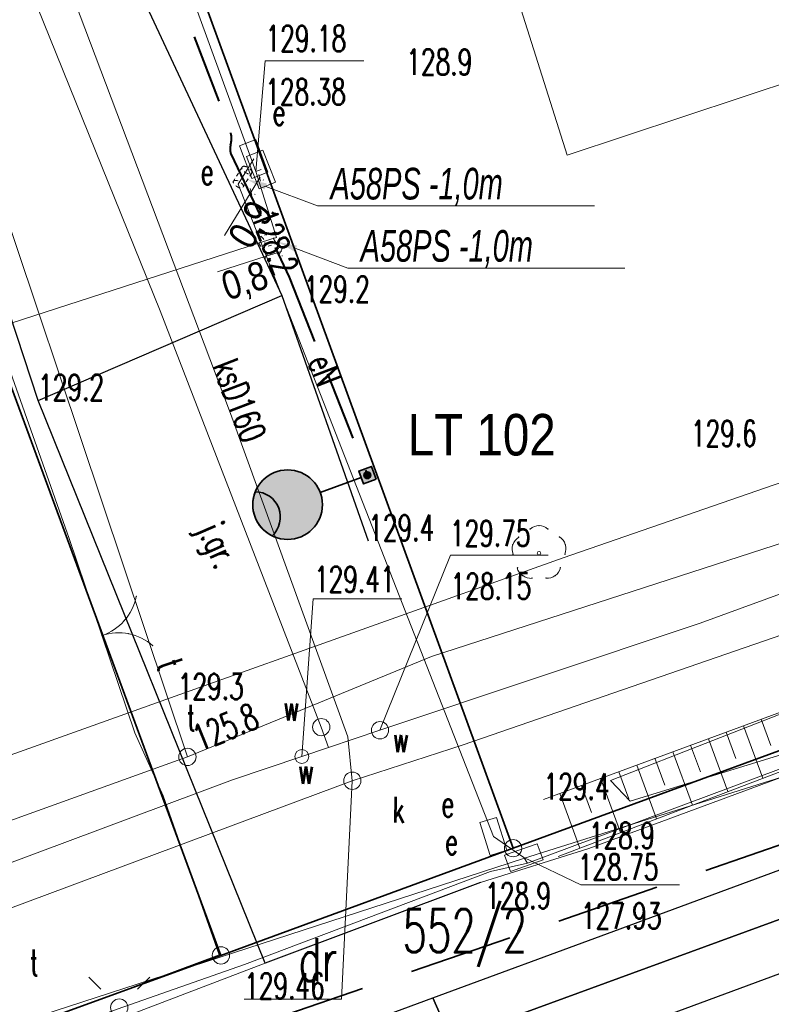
# Model space of a CAD drawing. Header units: metres. Extents: x 0 to 6486189, y 0 to 5958420.
# Tile 8 of 24: x 6485776 to 6485797, y 5958200 to 5958228. Entities that reach past the tile are written whole.
import ezdxf
from ezdxf import colors
from ezdxf.entities.mleader import LeaderData, LeaderLine
from ezdxf.math import Vec2, Vec3

# ---------------------------------------------------------------- set-up
doc = ezdxf.new("R2010")
doc.units = ezdxf.units.M
doc.header["$MEASUREMENT"] = 0
for name, pattern in [('DASHED', [19.05, 12.7, -6.35]), ('HIDDEN', [0.375, 0.25, -0.125]), ('L_0_04', [1.5, 1, -0.5])]:
    doc.linetypes.add(name, pattern=pattern)
doc.layers.get('0').update_dxf_attribs({"color": 8, "linetype": 'CONTINUOUS', "lineweight": 13})
doc.layers.get('DEFPOINTS').update_dxf_attribs({"linetype": 'CONTINUOUS', "lineweight": 0, "true_color": 0xffffff})
for name, color, linetype, lineweight in [('000_INNE__NIEZYDENTYFIKOWANE_', 8, 'CONTINUOUS', 13), ('210_OZNACZENIE_UzYTKU', 8, 'CONTINUOUS', 13), ('211_NR_DZIAlKI', 7, 'CONTINUOUS', 25), ('217_GRANICA_KONTURU_KLASYFIKCYJNEGO', 8, 'CONTINUOUS', 13), ('218_GRANICA_UzYTKU', 8, 'CONTINUOUS', 13), ('219_LINIA_GRANICY', 3, 'CONTINUOUS', 35), ('BRAMA__LINIA_', 8, 'CONTINUOUS', 13), ('brama__linia____symbol', 8, 'CONTINUOUS', 13), ('drzewo_lisciaste__punkt_', 8, 'CONTINUOUS', 13), ('E_proj_opisy_ośw.', 7, 'CONTINUOUS', 13), ('E_proj_osĹ‚ona r. dz.', 204, 'L_0_04', 20), ('E_proj_osĹ‚ona r. dz._opis', 204, 'CONTINUOUS', 9), ('E_proj_ośw_latarnia', 1, 'CONTINUOUS', 35), ('E_proj_ośw_linia', 1, 'L_0_04', 40), ('JEZDNIA__POWIERZCHNIA_', 8, 'CONTINUOUS', 25), ('JEZDNIA__POWIERZCHNIA__ATR17', 8, 'CONTINUOUS', 13), ('latarnia__punkt_', 1, 'CONTINUOUS', 13), ('OGRODZENIE_TRWAlE__LINIA_', 8, 'CONTINUOUS', 13), ('PRZEWoD_ELEKTROENERGETYCZNY__LINIA_', 1, 'CONTINUOUS', 13), ('PRZEWoD_ELEKTROENERGETYCZNY__LINIA__ATR1', 1, 'CONTINUOUS', 13), ('PRZEWoD_KANALIZACYJNY__LINIA_', 36, 'CONTINUOUS', 13), ('PRZEWoD_KANALIZACYJNY__LINIA__ATR1', 36, 'CONTINUOUS', 13), ('PRZEWoD_TELEKOMUNIKACYJNY__LINIA_', 30, 'CONTINUOUS', 13), ('PRZEWoD_TELEKOMUNIKACYJNY__LINIA__ATR1', 30, 'CONTINUOUS', 13), ('PRZEWoD_WODOCIaGOWY__LINIA_', 5, 'CONTINUOUS', 13), ('PUNKT_O_OKREsLONEJ_WYSOKOsCI__SIEc_ELEKTROENERGETYCZNA__ATR2', 1, 'CONTINUOUS', 13), ('PUNKT_O_OKREsLONEJ_WYSOKOsCI__SIEc_ELEKTROENERGETYCZNA__ATR3', 1, 'CONTINUOUS', 13), ('PUNKT_O_OKREsLONEJ_WYSOKOsCI__SIEc_KANALIZACYJNA__ATR2', 36, 'CONTINUOUS', 13), ('PUNKT_O_OKREsLONEJ_WYSOKOsCI__SIEc_TELEKOMUNIKACYJNA__ATR3', 30, 'CONTINUOUS', 13), ('PUNKT_O_OKREsLONEJ_WYSOKOsCI__SIEc_WODOCIaGOWA__ATR2', 5, 'CONTINUOUS', 13), ('PUNKT_O_OKREsLONEJ_WYSOKOsCI__SIEc_WODOCIaGOWA__ATR3', 5, 'CONTINUOUS', 13), ('PUNKT_WYSOKOsCIOWY_NATURALNY_ATR2', 8, 'CONTINUOUS', 13), ('RURA_OCHRONNA___PRZEWoD_ELEKTROENERGETYCZNY__LINIA_', 1, 'CONTINUOUS', 13), ('RURA_OCHRONNA___PRZEWoD_TELEKOMUNIKACYJNY__LINIA_', 30, 'CONTINUOUS', 13), ('sCIEzKA__POWIERZCHNIA_', 8, 'CONTINUOUS', 13), ('SKARPA_NIEUMOCNIONA__POWIERZCHNIA_', 8, 'CONTINUOUS', 13), ('szafa_elektroenergetyczna__punkt_', 1, 'CONTINUOUS', 13), ('SZAFA_ELEKTROENERGETYCZNA__PUNKT__ATR17', 1, 'CONTINUOUS', 13), ('wlaz_okragly___siec_kanalizacyjna__punkt_', 36, 'CONTINUOUS', 13), ('WlAZ_OKRaGlY___SIEC_KANALIZACYJNA__PUNKT__ATR17', 36, 'CONTINUOUS', 13), ('wlaz_okragly___siec_telekomunikacyjna__punkt_', 30, 'CONTINUOUS', 13), ('WlAZ_OKRaGlY___SIEC_TELEKOMUNIKACYJNA__PUNKT__ATR17', 30, 'CONTINUOUS', 13), ('wlaz_okragly___siec_wodociagowa__punkt_', 5, 'CONTINUOUS', 13), ('WlAZ_OKRaGlY___SIEC_WODOCIaGOWA__PUNKT__ATR17', 5, 'CONTINUOUS', 13), ('ZAKRES', 190, 'L_0_04', 35), ('ZAKRZEWIENIE__POWIERZCHNIA_', 8, 'CONTINUOUS', 13), ('zasuwa___siec_wodociagowa__punkt_', 5, 'CONTINUOUS', 13), ('ZASUWA___SIEC_WODOCIaGOWA__PUNKT__ATR17', 5, 'CONTINUOUS', 13)]:
    doc.layers.add(name, color=color, linetype=linetype, lineweight=lineweight)
doc.layers.add('E_pomocnicza', color=3, linetype='CONTINUOUS', lineweight=13, plot=False)
doc.styles.add('Annotative', font='simplex.shx')
doc.styles.add('Narrow', font='ARIALN.TTF', dxfattribs={"height": 2})
doc.styles.get("Standard").update_dxf_attribs({"font": 'simplex.shx'})
doc.dimstyles.new('wymiary', dxfattribs={"dimtxt": 0.65, "dimasz": 0.25, "dimexe": 0.25, "dimexo": 1, "dimgap": 0.1, "dimtad": 1, "dimzin": 1, "dimtxsty": 'Annotative', "dimblk": 'OBLIQUE', "dimcen": 0.0025, "dimdle": 0.05, "dimadec": 0, "dimazin": 0, "dimtfac": 1, "dimtmove": 0, "dimatfit": 3, "dimldrblk": 'NONE', "dimfxl": 1, "dimarcsym": 0})

# ---------------------------------------------------------------- blocks, each defined once
blk = doc.blocks.new('GRT')
at = {"color": 0, "linetype": 'Continuous', "lineweight": 18}
blk.add_circle((0, 0), 0.5, dxfattribs=at)
blk = doc.blocks.new('_None')
blk = doc.blocks.new('A$C5E955987')
at = {"layer": 'E_proj_ośw_latarnia', "true_color": 0xffffff}
h = blk.add_hatch(color=7, dxfattribs=at)
h.dxf.hatch_style = 1
h.paths.add_polyline_path([(3.223, 1.824, 1), (3.408, 1.892, 1)], flags=0)
h.paths.add_polyline_path([(3.2, 1.606), (3.567, 1.742), (3.431, 2.111), (3.064, 1.976)])
h.paths.add_polyline_path([(3.223, 1.824, -1), (3.408, 1.892, -1)], flags=16)
h.paths.add_polyline_path([(0.071, 1.38, -0.683546), (0.557, 0.106, 0.679532), (1.952, 1.355, 0.687575)])
h = blk.add_hatch(color=7, dxfattribs=at)
h.dxf.hatch_style = 1
h.paths.add_polyline_path([(3.223, 1.824, 1), (3.408, 1.892, 1)])
at = {"layer": 'E_proj_ośw_latarnia'}
blk.add_hatch(color=256, dxfattribs=at).paths.add_polyline_path([(0.071, 1.38, 0.389707), (0.557, 0.106), (0.557, 0.106, 0.683546)])
blk.add_lwpolyline([(3.567, 1.742), (3.2, 1.606), (3.064, 1.976), (3.431, 2.111)], close=True, dxfattribs=at)
at = {"layer": 'E_proj_ośw_latarnia', "flags": 128}
blk.add_lwpolyline([(3.132, 1.791), (1.952, 1.355)], dxfattribs=at)
at = {"layer": 'E_proj_ośw_latarnia'}
blk.add_lwpolyline([(0.071, 1.38, 0.389707), (0.557, 0.106), (0.557, 0.106, 0.683546)], format="xyb", close=True, dxfattribs=at)
for centre, radius in [((1.007, 1.007), 1.007), ((3.315, 1.858), 0.0984)]:
    blk.add_circle(centre, radius, dxfattribs=at)
blk = doc.blocks.new('_Oblique')
at = {"color": 0, "linetype": 'ByBlock', "lineweight": -2}
blk.add_line((-0.5, -0.5), (0.5, 0.5), dxfattribs=at)
blk = doc.blocks.new('*D46')
at = {"layer": 'DEFPOINTS', "color": 0}
for p in [(-0.714, 0.491), (0, 0), (-1.158, -0.154)]:
    blk.add_point(p, dxfattribs=at)
at = {"layer": 'E_pomocnicza', "color": 0, "lineweight": -2}
for p, q in [((-1.158, -0.154), (-3.378, 1.373)), ((-1.281, -0.333), (-1.3, -0.36)), ((-0.403, -0.673), (-1.158, -0.154)), ((-0.567, -0.824), (-0.585, -0.851))]:
    blk.add_line(p, q, dxfattribs=at)
at = {"layer": 'E_pomocnicza', "color": 0, "lineweight": -2, "xscale": 0.25, "yscale": 0.25, "zscale": 0.25}
for p, rotation in [((-1.158, -0.154), 145.478335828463), ((-0.444, -0.645), 325.478335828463)]:
    blk.add_blockref('_Oblique', p, dxfattribs=dict(at, rotation=rotation))
at = {"layer": 'E_pomocnicza', "color": 0, "linetype": 'Continuous', "lineweight": 0, "insert": (-2.939, -0.145), "char_height": 2, "attachment_point": 5, "rotation": 325.4783, "style": 'Narrow'}
blk.add_mtext('{\\H0.75x;0,9}', dxfattribs=at)
blk = doc.blocks.new('*D48')
at = {"layer": 'DEFPOINTS', "color": 0}
for p in [(-0.958, 0.58), (-0.2, 0.775), (0, 0)]:
    blk.add_point(p, dxfattribs=at)
at = {"layer": 'E_pomocnicza', "color": 0, "lineweight": -2}
for p, q in [((-0.958, 0.58), (-1.63, 3.189)), ((-1.168, 0.525), (-1.2, 0.517)), ((-0.746, -0.244), (-0.958, 0.58)), ((-0.968, -0.25), (-1, -0.258))]:
    blk.add_line(p, q, dxfattribs=at)
at = {"layer": 'E_pomocnicza', "color": 0, "lineweight": -2, "xscale": 0.25, "yscale": 0.25, "zscale": 0.25}
for p, rotation in [((-0.958, 0.58), 104.449417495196), ((-0.758, -0.195), 284.449417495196)]:
    blk.add_blockref('_Oblique', p, dxfattribs=dict(at, rotation=rotation))
at = {"layer": 'E_pomocnicza', "color": 0, "linetype": 'Continuous', "lineweight": 0, "insert": (-2.295, 1.755), "char_height": 2, "attachment_point": 5, "rotation": 284.4494, "style": 'Narrow'}
blk.add_mtext('{\\H0.75x;0,8}', dxfattribs=at)
blk = doc.blocks.new('*U44')
at = {"linetype": 'HIDDEN', "ltscale": 0.2}
for p, q in [((0.17, 0.247), (-0.544, 0.738)), ((-0.17, -0.247), (-0.884, 0.244))]:
    blk.add_line(p, q, dxfattribs=at)
at = {"linetype": 'DASHED', "ltscale": 0.02}
for centre in [(-0.714, 0.491), (0, 0)]:
    blk.add_ellipse(centre, major_axis=(0.17, 0.247), ratio=0.5, dxfattribs=at)
at = {"layer": 'E_pomocnicza', "color": 4, "lineweight": 0}
dim = blk.add_aligned_dim(p1=(0, 0), p2=(-0.714, 0.491), distance=0.783, text='{\\H0.75x;<>}', dimstyle='wymiary', override={"dimtxt": 1.3, "dimtad": 2, "dimdec": 1, "dimlfac": 1, "dimrnd": 0, "dimtxsty": 'Narrow'}, dxfattribs=at)
dim.commit()
dim.dimension.update_dxf_attribs({"geometry": '*D46', "text_midpoint": (-2.939, -0.145)})
blk = doc.blocks.new('*U47')
at = {"linetype": 'HIDDEN', "ltscale": 0.2}
for p, q in [((-0.291, -0.075), (-0.49, 0.7)), ((0.291, 0.075), (0.091, 0.85))]:
    blk.add_line(p, q, dxfattribs=at)
at = {"linetype": 'DASHED', "ltscale": 0.02}
for centre in [(-0.2, 0.775), (0, 0)]:
    blk.add_ellipse(centre, major_axis=(0.291, 0.075), ratio=0.5, dxfattribs=at)
at = {"layer": 'E_pomocnicza', "color": 4, "lineweight": 0}
dim = blk.add_aligned_dim(p1=(0, 0), p2=(-0.2, 0.775), distance=0.783, text='{\\H0.75x;<>}', dimstyle='wymiary', override={"dimtxt": 1.3, "dimtad": 2, "dimdec": 1, "dimlfac": 1, "dimrnd": 0, "dimtxsty": 'Narrow'}, dxfattribs=at)
dim.commit()
dim.dimension.update_dxf_attribs({"geometry": '*D48', "text_midpoint": (-2.295, 1.755)})

msp = doc.modelspace()

# ---------------------------------------------------------------- linework, layer by layer
at = {"layer": '000_INNE__NIEZYDENTYFIKOWANE_', "flags": 128}
for points in [[(6485796.46, 5958207.6), (6485797.02, 5958206.08)], [(6485796.97, 5958207.79), (6485797.25, 5958207.03)], [(6485795.96, 5958207.41), (6485796.24, 5958206.65)], [(6485794.93, 5958207.04), (6485795.22, 5958206.27)], [(6485795.45, 5958207.22), (6485796.01, 5958205.7)], [(6485794.42, 5958206.85), (6485794.99, 5958205.3)], [(6485793.38, 5958206.46), (6485793.95, 5958204.91)], [(6485793.9, 5958206.66), (6485794.19, 5958205.88)], [(6485792.86, 5958206.27), (6485793.15, 5958205.49)], [(6485791.78, 5958205.87), (6485792.07, 5958205.09)], [(6485792.33, 5958206.08), (6485792.91, 5958204.51)], [(6485791.15, 5958205.64), (6485791.73, 5958204.06)]]:
    msp.add_lwpolyline(points, dxfattribs=at)
at = {"layer": '217_GRANICA_KONTURU_KLASYFIKCYJNEGO', "flags": 128}
for points in [[(6485773.03, 5958250.01), (6485789.8, 5958204.06)], [(6485789.8, 5958204.06), (6485831.93, 5958219.49)], [(6485775.1, 5958217.9), (6485781.35, 5958200.96)], [(6485781.35, 5958200.96), (6485789.8, 5958204.06)], [(6485738.09, 5958185.22), (6485781.35, 5958200.96)]]:
    msp.add_lwpolyline(points, dxfattribs=at)
at = {"layer": '218_GRANICA_UzYTKU', "flags": 128}
for points in [[(6485773.03, 5958250.01), (6485789.8, 5958204.06)], [(6485789.8, 5958204.06), (6485831.93, 5958219.49)], [(6485781.35, 5958200.96), (6485775.1, 5958217.9)], [(6485781.35, 5958200.96), (6485789.8, 5958204.06)], [(6485738.09, 5958185.22), (6485781.35, 5958200.96)]]:
    msp.add_lwpolyline(points, dxfattribs=at)
at = {"layer": '219_LINIA_GRANICY', "flags": 128}
for points in [[(6485789.8, 5958204.06), (6485764.56, 5958273.21)], [(6485789.8, 5958204.06), (6485831.93, 5958219.49)], [(6485781.35, 5958200.96), (6485775.1, 5958217.9)], [(6485781.35, 5958200.96), (6485789.8, 5958204.06)], [(6485781.35, 5958200.96), (6485738.09, 5958185.22)]]:
    msp.add_lwpolyline(points, dxfattribs=at)
at = {"layer": 'BRAMA__LINIA_', "flags": 128}
msp.add_lwpolyline([(6485776.96, 5958213.02), (6485778.86, 5958207.4)], dxfattribs=at)
at = {"layer": 'brama__linia____symbol'}
for centre, radius, start, end in [((6485777.426, 5958211.631), 1.503, 288.8222, 348.713), ((6485778.391, 5958208.796), 1.493, 48.5089, 108.7737)]:
    msp.add_arc(centre, radius, start, end, dxfattribs=at)
for p in [(6485778.9, 5958211.34), (6485778.56, 5958210.64), (6485777.91, 5958210.21), (6485777.91, 5958210.21), (6485778.68, 5958210.26), (6485779.38, 5958209.92)]:
    msp.add_point(p, dxfattribs=at)
at = {"layer": 'drzewo_lisciaste__punkt_'}
msp.add_circle((6485790.55, 5958212.59), 0.05, dxfattribs=at)
for centre, radius, start, end in [((6485790.553, 5958213.024), 0.366, 46.2416, 134.4197), ((6485790.155, 5958212.714), 0.385, 119.3744, 203.3989), ((6485790.908, 5958212.719), 0.42, 337.9998, 55.6811), ((6485790.336, 5958212.304), 0.443, 197.4876, 271.7482), ((6485790.777, 5958212.273), 0.41, 266.3457, 346.079)]:
    msp.add_arc(centre, radius, start, end, dxfattribs=at)
for p in [(6485790.29, 5958213.29), (6485790.55, 5958213.39), (6485790.81, 5958213.29), (6485789.96, 5958213.06), (6485791.14, 5958213.06), (6485789.79, 5958212.84), (6485791.31, 5958212.84), (6485789.8, 5958212.56), (6485791.3, 5958212.56), (6485789.93, 5958212.17), (6485791.17, 5958212.17), (6485790.08, 5958211.94), (6485790.35, 5958211.87), (6485790.75, 5958211.87), (6485791.02, 5958211.94)]:
    msp.add_point(p, dxfattribs=at)
at = {"layer": 'JEZDNIA__POWIERZCHNIA_', "flags": 128}
for points in [[(6485776.06, 5958217.01), (6485763.93, 5958253.96), (6485757.1, 5958273.12), (6485746.75, 5958303.84), (6485750.61, 5958305.76), (6485760.07, 5958274.06), (6485766.56, 5958255.42), (6485783.11, 5958220.04)], [(6485783.32, 5958195.23), (6485784.56, 5958198.65), (6485787.48, 5958199.73), (6485788.01, 5958198.53), (6485807.51, 5958205.66), (6485808.19, 5958207.38), (6485813.47, 5958209.26), (6485813.63, 5958208.84), (6485821.08, 5958210.96), (6485834.53, 5958215.71), (6485849.62, 5958220.99), (6485866.77, 5958227.17), (6485868.14, 5958228.53), (6485868.81, 5958229.63), (6485873.12, 5958231.14), (6485874.93, 5958230.52), (6485880.48, 5958232.56)], [(6485881.01, 5958231.25), (6485863.96, 5958224.93), (6485840.52, 5958216.24), (6485816.93, 5958207.61), (6485793.62, 5958198.99)], [(6485788.86, 5958203.07), (6485782.63, 5958200.73), (6485776.06, 5958217.01), (6485783.11, 5958220.04), (6485785.61, 5958212.95)], [(6485807.51, 5958205.66), (6485788.01, 5958198.53), (6485787.48, 5958199.73), (6485792.71, 5958201.66), (6485808.19, 5958207.38)]]:
    msp.add_lwpolyline(points, dxfattribs=at)
at = {"layer": 'latarnia__punkt_', "flags": 128}
for points in [[(6485777.88, 5958199.98), (6485777.53, 5958200.33)], [(6485778.94, 5958199.98), (6485779.29, 5958200.33)]]:
    msp.add_lwpolyline(points, dxfattribs=at)
at = {"layer": 'latarnia__punkt_'}
msp.add_circle((6485778.41, 5958199.45), 0.25, dxfattribs=at)
at = {"layer": 'OGRODZENIE_TRWAlE__LINIA_', "flags": 128}
for points in [[(6485782.19, 5958231.15), (6485788.58, 5958232.91), (6485791.36, 5958224.1), (6485803.17, 5958228.01), (6485806.25, 5958229.02), (6485807.11, 5958229.3), (6485808.5, 5958229.74), (6485811.52, 5958221.11), (6485814.14, 5958213.17), (6485814.56, 5958213.07), (6485838.46, 5958221.98), (6485862, 5958230.8), (6485866.46, 5958232.49), (6485861.06, 5958246.97), (6485855.89, 5958261.02)], [(6485776.96, 5958213.02), (6485775.26, 5958217.83), (6485770.41, 5958216.17), (6485765.72, 5958214.49)], [(6485745.27, 5958187.76), (6485768.05, 5958196.04), (6485781.3, 5958200.98), (6485779.68, 5958205.57), (6485778.86, 5958207.4)]]:
    msp.add_lwpolyline(points, dxfattribs=at)
at = {"layer": 'PRZEWoD_ELEKTROENERGETYCZNY__LINIA_', "flags": 128}
for points in [[(6485757.15, 5958292.71), (6485764.36, 5958272.97), (6485782.36, 5958223.63), (6485782.51, 5958223.69)], [(6485782.36, 5958223.63), (6485782.96, 5958221.72), (6485782.79, 5958221.67), (6485775.61, 5958219.35), (6485773.34, 5958218.62), (6485775.06, 5958220.31), (6485772.46, 5958227.45), (6485765.43, 5958246.7), (6485765.29, 5958246.65)], [(6485790.22, 5958203.63), (6485806.03, 5958209.53), (6485835.93, 5958220.71), (6485836.51, 5958220.91), (6485866.01, 5958231.78), (6485876.42, 5958235.55), (6485878.9, 5958236.45)], [(6485734.85, 5958183.42), (6485738.11, 5958184.64), (6485749.31, 5958188.66), (6485778.35, 5958199.4), (6485782.03, 5958200.7), (6485789.15, 5958203.39), (6485790.22, 5958203.63), (6485790.11, 5958203.79), (6485789.23, 5958204.4), (6485781.85, 5958223.26), (6485782.3, 5958223.99)]]:
    msp.add_lwpolyline(points, dxfattribs=at)
at = {"layer": 'PRZEWoD_KANALIZACYJNY__LINIA_', "flags": 128}
for points in [[(6485785.15, 5958206.01), (6485785.02, 5958207.28), (6485781.63, 5958216.63), (6485774.71, 5958234.9), (6485768.66, 5958251.35), (6485764.59, 5958262.27), (6485758.03, 5958281.07), (6485753.93, 5958292.77)], [(6485827.79, 5958221.34), (6485817.3, 5958217.63), (6485807.61, 5958214.09), (6485799.22, 5958210.8), (6485788.36, 5958207.05), (6485785.15, 5958206.01)], [(6485785.15, 5958206.01), (6485772.23, 5958201.2), (6485754.37, 5958194.44), (6485733.62, 5958186.61)]]:
    msp.add_lwpolyline(points, dxfattribs=at)
at = {"layer": 'PRZEWoD_TELEKOMUNIKACYJNY__LINIA_', "flags": 128}
for points in [[(6485672.08, 5958376.56), (6485672.65, 5958374.87), (6485675.7, 5958370.95), (6485675.36, 5958366.31), (6485691.27, 5958321.1), (6485727.95, 5958335.15), (6485737.01, 5958310.65), (6485741.3, 5958312.2), (6485749.79, 5958289.93), (6485772.34, 5958230.67), (6485780.38, 5958206.7)], [(6485731.94, 5958190.98), (6485756.62, 5958200.09), (6485779.89, 5958208.41), (6485791.25, 5958212.46), (6485811.9, 5958219.6), (6485816, 5958221.02), (6485840.41, 5958229.63), (6485863.02, 5958237.5), (6485876.41, 5958242.57)], [(6485732.48, 5958189.57), (6485736.02, 5958190.72), (6485779.98, 5958206.56), (6485780.38, 5958206.7), (6485787.44, 5958209.6), (6485812.44, 5958217.7), (6485833.02, 5958225.29), (6485860.93, 5958235.78), (6485872.38, 5958239.62), (6485876.89, 5958241.38)], [(6485879.1, 5958235.95), (6485871.57, 5958233.19), (6485854, 5958226.72), (6485835.82, 5958220.05), (6485815.61, 5958212.69), (6485811.64, 5958211.12), (6485809.33, 5958209.82), (6485790.1, 5958203.76), (6485770.56, 5958197.41), (6485758.93, 5958193.8), (6485747.37, 5958189.66), (6485734.29, 5958184.87)]]:
    msp.add_lwpolyline(points, dxfattribs=at)
at = {"layer": 'PRZEWoD_WODOCIaGOWY__LINIA_', "flags": 128}
for points in [[(6485784.46, 5958206.97), (6485784.25, 5958207.56), (6485779.59, 5958219.6), (6485773.95, 5958233.54), (6485773.84, 5958233.84), (6485762.84, 5958263.84), (6485757.18, 5958277.5), (6485751.11, 5958292.81)], [(6485733.13, 5958187.89), (6485747.61, 5958193.21), (6485772.21, 5958202.5), (6485781.68, 5958206.04), (6485783.69, 5958206.71), (6485784.46, 5958206.97), (6485785.95, 5958207.47), (6485795.21, 5958210.57), (6485816.71, 5958218.41), (6485834.98, 5958225.05), (6485851.63, 5958230.91), (6485864.05, 5958235.28), (6485867.61, 5958236.62), (6485867.39, 5958237.28), (6485868.74, 5958237.3), (6485875.69, 5958239.57), (6485877.4, 5958240.12)]]:
    msp.add_lwpolyline(points, dxfattribs=at)
at = {"layer": 'PUNKT_O_OKREsLONEJ_WYSOKOsCI__SIEc_ELEKTROENERGETYCZNA__ATR2', "flags": 128}
for points in [[(6485782.36, 5958223.63), (6485782.63, 5958226.83), (6485785.48, 5958226.83)], [(6485790.11, 5958203.79), (6485791.76, 5958203), (6485794.61, 5958203)]]:
    msp.add_lwpolyline(points, dxfattribs=at)
at = {"layer": 'PUNKT_O_OKREsLONEJ_WYSOKOsCI__SIEc_KANALIZACYJNA__ATR2', "flags": 128}
msp.add_lwpolyline([(6485785.15, 5958206.01), (6485784.84, 5958199.69), (6485782.02, 5958199.69)], dxfattribs=at)
at = {"layer": 'PUNKT_O_OKREsLONEJ_WYSOKOsCI__SIEc_WODOCIaGOWA__ATR2', "flags": 128}
for points in [[(6485785.95, 5958207.47), (6485787.99, 5958212.53), (6485790.81, 5958212.53)], [(6485783.69, 5958206.71), (6485784.02, 5958211.27), (6485786.58, 5958211.27)]]:
    msp.add_lwpolyline(points, dxfattribs=at)
at = {"layer": 'RURA_OCHRONNA___PRZEWoD_ELEKTROENERGETYCZNY__LINIA_', "flags": 128}
for points in [[(6485782.79, 5958221.67), (6485775.61, 5958219.35)], [(6485782.03, 5958200.7), (6485789.15, 5958203.39)]]:
    msp.add_lwpolyline(points, dxfattribs=at)
at = {"layer": 'RURA_OCHRONNA___PRZEWoD_TELEKOMUNIKACYJNY__LINIA_', "flags": 128}
for points in [[(6485812.44, 5958217.7), (6485787.44, 5958209.6)], [(6485787.44, 5958209.6), (6485780.38, 5958206.7), (6485779.98, 5958206.56)]]:
    msp.add_lwpolyline(points, dxfattribs=at)
at = {"layer": 'sCIEzKA__POWIERZCHNIA_', "flags": 128}
for points in [[(6485734.99, 5958183.05), (6485745.55, 5958186.98), (6485768.46, 5958195.33), (6485782.63, 5958200.73), (6485788.86, 5958203.07), (6485791.99, 5958204.05), (6485815.11, 5958212.6), (6485838.53, 5958221.23), (6485862.35, 5958229.99), (6485879.03, 5958236.13)], [(6485880, 5958233.75), (6485874.59, 5958231.82), (6485873.12, 5958231.14), (6485868.81, 5958229.63), (6485862.95, 5958227.56), (6485839.38, 5958218.86), (6485815.83, 5958210.2), (6485813.47, 5958209.26), (6485808.19, 5958207.38), (6485792.71, 5958201.66), (6485769.17, 5958192.97), (6485745.74, 5958184.29), (6485738.54, 5958181.65), (6485735.91, 5958180.66)]]:
    msp.add_lwpolyline(points, dxfattribs=at)
at = {"layer": 'SKARPA_NIEUMOCNIONA__POWIERZCHNIA_', "flags": 128}
msp.add_lwpolyline([(6485790.68, 5958205.47), (6485799.1, 5958208.57), (6485805.2, 5958211.46), (6485806.49, 5958209.56), (6485799.79, 5958207.14), (6485791.1, 5958203.82)], dxfattribs=at)
at = {"layer": 'szafa_elektroenergetyczna__punkt_', "flags": 128}
for points in [[(6485781.89, 5958224.37), (6485782.36, 5958224.55)], [(6485781.89, 5958224.37), (6485782.24, 5958223.43)], [(6485782.36, 5958224.55), (6485782.71, 5958223.61)], [(6485782.09, 5958224.06), (6485782.56, 5958224.25)], [(6485782.09, 5958224.06), (6485782.46, 5958223.13)], [(6485782.56, 5958224.25), (6485782.93, 5958223.32)], [(6485782.24, 5958223.43), (6485782.71, 5958223.61)], [(6485782.46, 5958223.13), (6485782.93, 5958223.32)], [(6485788.84, 5958204.8), (6485789.32, 5958204.95)], [(6485788.84, 5958204.8), (6485789.14, 5958203.85)], [(6485789.32, 5958204.95), (6485789.62, 5958204)], [(6485789.55, 5958203.86), (6485790.5, 5958204.19)], [(6485790.67, 5958203.72), (6485790.5, 5958204.19)], [(6485789.14, 5958203.85), (6485789.62, 5958204)], [(6485789.72, 5958203.39), (6485789.55, 5958203.86)], [(6485789.72, 5958203.39), (6485790.67, 5958203.72)]]:
    msp.add_lwpolyline(points, dxfattribs=at)
at = {"layer": 'wlaz_okragly___siec_kanalizacyjna__punkt_'}
msp.add_circle((6485785.15, 5958206.01), 0.25, dxfattribs=at)
at = {"layer": 'wlaz_okragly___siec_telekomunikacyjna__punkt_'}
msp.add_circle((6485780.38, 5958206.7), 0.25, dxfattribs=at)
at = {"layer": 'wlaz_okragly___siec_wodociagowa__punkt_'}
for centre in [(6485784.25, 5958207.56), (6485785.95, 5958207.47)]:
    msp.add_circle(centre, 0.25, dxfattribs=at)
at = {"layer": 'ZAKRES', "ltscale": 3, "flags": 128}
msp.add_lwpolyline([(6485774.1, 5958196.1), (6485811.9, 5958209.1), (6485760.1, 5958357.9), (6485716, 5958341.7), (6485708.4, 5958339.3), (6485764.3, 5958192.1)], close=True, dxfattribs=at)
at = {"layer": 'ZAKRZEWIENIE__POWIERZCHNIA_', "flags": 128}
msp.add_lwpolyline([(6485807.13, 5958212.3), (6485807.75, 5958209.9), (6485793.19, 5958205.42), (6485792.62, 5958206.02), (6485798.54, 5958208.33), (6485806.02, 5958211.78)], dxfattribs=at)
at = {"layer": 'zasuwa___siec_wodociagowa__punkt_'}
msp.add_circle((6485783.69, 5958206.71), 0.2, dxfattribs=at)

# ---------------------------------------------------------------- block references
at = {"xscale": 0.5, "yscale": 0.5, "zscale": 0.5}
for p in [(6485789.8, 5958204.06), (6485781.35, 5958200.96)]:
    msp.add_blockref('GRT', p, dxfattribs=at)

# ---------------------------------------------------------------- texts
at = {"layer": '210_OZNACZENIE_UzYTKU', "width": 0.66}
msp.add_text('dr', height=1.25, dxfattribs=at).set_placement((6485783.59, 5958200.21))
at = {"layer": '211_NR_DZIAlKI', "width": 0.66}
msp.add_text('552/2', height=1.25, dxfattribs=at).set_placement((6485786.6, 5958201.05))
at = {"layer": 'JEZDNIA__POWIERZCHNIA__ATR17', "width": 0.66}
msp.add_text('j.gr.', height=0.75, rotation=293.8, dxfattribs=at).set_placement((6485780.67, 5958213.29))
at = {"layer": 'PRZEWoD_ELEKTROENERGETYCZNY__LINIA__ATR1', "width": 0.66}
msp.add_text('eN', height=0.75, rotation=291.4, dxfattribs=at).set_placement((6485783.85, 5958218.14))
at = {"layer": 'PRZEWoD_KANALIZACYJNY__LINIA__ATR1', "width": 0.66}
msp.add_text('ksD160', height=0.75, rotation=290.8, dxfattribs=at).set_placement((6485781.11, 5958218.01))
at = {"layer": 'PRZEWoD_TELEKOMUNIKACYJNY__LINIA__ATR1', "width": 0.66}
msp.add_text('t', height=0.75, rotation=288.5, dxfattribs=at).set_placement((6485779.48, 5958209.38))
at = {"layer": 'PUNKT_O_OKREsLONEJ_WYSOKOsCI__SIEc_ELEKTROENERGETYCZNA__ATR2', "width": 0.66}
for s, p in [('129.18', (6485782.64, 5958227.1)), ('128.75', (6485791.67, 5958203.14))]:
    msp.add_text(s, height=0.75, dxfattribs=at).set_placement(p)
msp.add_text('128.2', height=0.75, rotation=291.4, dxfattribs=at).set_placement((6485782.21, 5958222.34))
at = {"layer": 'PUNKT_O_OKREsLONEJ_WYSOKOsCI__SIEc_ELEKTROENERGETYCZNA__ATR3', "width": 0.66}
for s, p in [('128.38', (6485782.63, 5958225.56)), ('127.93', (6485791.76, 5958201.73))]:
    msp.add_text(s, height=0.75, dxfattribs=at).set_placement(p)
at = {"layer": 'PUNKT_O_OKREsLONEJ_WYSOKOsCI__SIEc_KANALIZACYJNA__ATR2', "width": 0.66}
msp.add_text('129.46', height=0.75, dxfattribs=at).set_placement((6485782.02, 5958199.7))
at = {"layer": 'PUNKT_O_OKREsLONEJ_WYSOKOsCI__SIEc_TELEKOMUNIKACYJNA__ATR3', "width": 0.66}
msp.add_text('125.8', height=0.75, rotation=22.3, dxfattribs=at).set_placement((6485780.74, 5958206.85))
at = {"layer": 'PUNKT_O_OKREsLONEJ_WYSOKOsCI__SIEc_WODOCIaGOWA__ATR2', "width": 0.66}
for s, p in [('129.75', (6485787.97, 5958212.79)), ('129.41', (6485784.04, 5958211.46))]:
    msp.add_text(s, height=0.75, dxfattribs=at).set_placement(p)
at = {"layer": 'PUNKT_O_OKREsLONEJ_WYSOKOsCI__SIEc_WODOCIaGOWA__ATR3', "width": 0.66}
msp.add_text('128.15', height=0.75, dxfattribs=at).set_placement((6485787.99, 5958211.26))
at = {"layer": 'PUNKT_WYSOKOsCIOWY_NATURALNY_ATR2', "width": 0.66}
for s, p in [('128.9', (6485786.71, 5958226.42)), ('129.2', (6485783.75, 5958219.85)), ('129.2', (6485776.06, 5958217.01)), ('129.6', (6485794.94, 5958215.68)), ('129.4', (6485785.61, 5958212.95)), ('129.3', (6485780.1, 5958208.36)), ('129.4', (6485790.68, 5958205.47)), ('128.9', (6485791.99, 5958204.05)), ('128.9', (6485788.99, 5958202.31))]:
    msp.add_text(s, height=0.75, dxfattribs=at).set_placement(p)
at = {"layer": 'SZAFA_ELEKTROENERGETYCZNA__PUNKT__ATR17', "width": 0.66}
for p in [(6485782.84, 5958224.97), (6485780.76, 5958223.25), (6485787.72, 5958204.97), (6485787.83, 5958203.88)]:
    msp.add_text('e', height=0.75, dxfattribs=at).set_placement(p)
at = {"layer": 'WlAZ_OKRaGlY___SIEC_KANALIZACYJNA__PUNKT__ATR17', "width": 0.66}
msp.add_text('k', height=0.75, rotation=359, dxfattribs=at).set_placement((6485786.3, 5958204.8))
at = {"layer": 'WlAZ_OKRaGlY___SIEC_TELEKOMUNIKACYJNA__PUNKT__ATR17', "width": 0.66}
for p in [(6485780.36, 5958207.46), (6485775.82, 5958200.38)]:
    msp.add_text('t', height=0.75, dxfattribs=at).set_placement(p)
at = {"layer": 'WlAZ_OKRaGlY___SIEC_WODOCIaGOWA__PUNKT__ATR17', "width": 0.66}
for rotation, p in [(359.3, (6485783.15, 5958207.75)), (358.7, (6485786.31, 5958206.84))]:
    msp.add_text('w', height=0.75, rotation=rotation, dxfattribs=at).set_placement(p)
at = {"layer": 'ZASUWA___SIEC_WODOCIaGOWA__PUNKT__ATR17', "width": 0.66}
msp.add_text('w', height=0.75, rotation=359.3, dxfattribs=at).set_placement((6485783.57, 5958205.92))

# ---------------------------------------------------------------- next in the draw order: leaders
at = {"layer": 'E_proj_opisy_ośw.', "color": 10}
ml = msp.add_multileader_mtext('Standard', dxfattribs=at)
ml.set_content('\\A1;LT 102', color=10, style='Narrow')
ml.set_leader_properties(color=256)
ml.set_arrow_properties(name='NONE')
ml.build(insert=Vec2(0, 0))
ml.multileader.update_dxf_attribs({"leader_type": 0, "has_dogleg": 0, "has_text_frame": 1, "text_left_attachment_type": 3, "dogleg_length": 0.36, "arrow_head_size": 0, "scale": 0.7})
ctx = ml.context
ctx.base_point, ctx.scale, ctx.char_height, ctx.arrow_head_size, ctx.landing_gap_size, ctx.plane_origin = Vec3(6485994.313, 5958220.028), 0.7, 1.2, 0, 0.42, Vec3(6486842.277, 5958114.144)
ctx.left_attachment = 3
notes = []
notes.append((ctx, [(0, (0, 0, 0), (0, 0), (1, 0), 1, [])]))
ctx.mtext.insert, ctx.mtext.defined_height, ctx.mtext.line_spacing_factor, ctx.mtext.flow_direction = Vec3(6485994.733, 5958220.54), 0.924, 0.266667, 5
ctx.mtext.has_bg_fill, ctx.mtext.bg_color, ctx.mtext.bg_scale_factor, ctx.mtext.bg_transparency, ctx.mtext.use_window_bg_color = 1, -1073741824, 1.5, 0, 1
for ctx, leaders in notes:
    for number, flags, end, landing, length, lines in leaders:
        leader = LeaderData()
        leader.index, (leader.has_last_leader_line, leader.has_dogleg_vector, leader.attachment_direction) = number, flags
        leader.last_leader_point, leader.dogleg_vector, leader.dogleg_length = Vec3(end), Vec3(landing), length
        for number, points, colour, breaks in lines:
            line = LeaderLine()
            line.index, line.vertices, line.color, line.breaks = number, Vec3.list(points), colors.encode_raw_color(colour), breaks
            leader.lines.append(line)
        ctx.leaders.append(leader)

# ---------------------------------------------------------------- next in the draw order: block references
at = {"layer": 'E_proj_osĹ‚ona r. dz.', "xscale": 0.54864, "yscale": 0.54864, "zscale": 0.54864, "rotation": 93.200706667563}
msp.add_blockref('*U44', (6485782.1, 5958223.668), dxfattribs=at)
at = {"layer": 'E_proj_ośw_latarnia'}
msp.add_blockref('A$C5E955987', (6485782.271, 5958212.987), dxfattribs=at)

# ---------------------------------------------------------------- next in the draw order: leaders
at = {"layer": 'E_proj_opisy_ośw.', "color": 10}
ml = msp.add_multileader_mtext('Standard', dxfattribs=at)
ml.set_content('\\A1;LT 102', color=10, style='Narrow')
ml.set_leader_properties(color=256)
ml.set_arrow_properties(name='NONE')
ml.build(insert=Vec2(0, 0))
ml.multileader.update_dxf_attribs({"leader_type": 0, "has_dogleg": 0, "has_text_frame": 1, "text_left_attachment_type": 3, "dogleg_length": 0.36, "arrow_head_size": 0, "scale": 0.7})
ctx = ml.context
ctx.base_point, ctx.scale, ctx.char_height, ctx.arrow_head_size, ctx.landing_gap_size, ctx.plane_origin = Vec3(6485786.333, 5958216.103), 0.7, 1.2, 0, 0.42, Vec3(6486636.532, 5958112.771)
ctx.left_attachment = 3
notes = []
notes.append((ctx, [(0, (0, 0, 0), (0, 0), (1, 0), 1, [])]))
ctx.mtext.insert, ctx.mtext.defined_height, ctx.mtext.line_spacing_factor, ctx.mtext.flow_direction = Vec3(6485786.753, 5958216.616), 0.924, 0.266667, 5
ctx.mtext.has_bg_fill, ctx.mtext.bg_color, ctx.mtext.bg_scale_factor, ctx.mtext.bg_transparency, ctx.mtext.use_window_bg_color = 1, -1073741824, 1.5, 0, 1
for ctx, leaders in notes:
    for number, flags, end, landing, length, lines in leaders:
        leader = LeaderData()
        leader.index, (leader.has_last_leader_line, leader.has_dogleg_vector, leader.attachment_direction) = number, flags
        leader.last_leader_point, leader.dogleg_vector, leader.dogleg_length = Vec3(end), Vec3(landing), length
        for number, points, colour, breaks in lines:
            line = LeaderLine()
            line.index, line.vertices, line.color, line.breaks = number, Vec3.list(points), colors.encode_raw_color(colour), breaks
            leader.lines.append(line)
        ctx.leaders.append(leader)

# ---------------------------------------------------------------- next in the draw order: leaders
ml = msp.add_multileader_mtext('Standard', dxfattribs=at)
ml.set_content('\\A1;LT 101', color=10, style='Narrow')
ml.set_leader_properties(color=256)
ml.set_arrow_properties(name='NONE')
ml.build(insert=Vec2(0, 0))
ml.multileader.update_dxf_attribs({"leader_type": 0, "has_dogleg": 0, "has_text_frame": 1, "text_left_attachment_type": 3, "dogleg_length": 0.36, "arrow_head_size": 0, "scale": 0.7})
ctx = ml.context
ctx.base_point, ctx.scale, ctx.char_height, ctx.arrow_head_size, ctx.landing_gap_size, ctx.plane_origin = Vec3(6485774.733, 5958248.091), 0.7, 1.2, 0, 0.42, Vec3(6486624.933, 5958144.862)
ctx.left_attachment = 3
notes = []
notes.append((ctx, [(0, (0, 0, 0), (0, 0), (1, 0), 1, [])]))
ctx.mtext.insert, ctx.mtext.line_spacing_factor, ctx.mtext.flow_direction = Vec3(6485775.153, 5958248.706), 0.266667, 5
ctx.mtext.has_bg_fill, ctx.mtext.bg_color, ctx.mtext.bg_scale_factor, ctx.mtext.bg_transparency, ctx.mtext.use_window_bg_color = 1, -1073741824, 1.5, 0, 1
for ctx, leaders in notes:
    for number, flags, end, landing, length, lines in leaders:
        leader = LeaderData()
        leader.index, (leader.has_last_leader_line, leader.has_dogleg_vector, leader.attachment_direction) = number, flags
        leader.last_leader_point, leader.dogleg_vector, leader.dogleg_length = Vec3(end), Vec3(landing), length
        for number, points, colour, breaks in lines:
            line = LeaderLine()
            line.index, line.vertices, line.color, line.breaks = number, Vec3.list(points), colors.encode_raw_color(colour), breaks
            leader.lines.append(line)
        ctx.leaders.append(leader)

# ---------------------------------------------------------------- next in the draw order: linework, layer by layer
at = {"layer": 'E_proj_ośw_linia', "ltscale": 2, "transparency": 33554687}
msp.add_lwpolyline([(6485765.45, 5958245.526, 0.25485), (6485765.658, 5958245.495), (6485772.686, 5958248.086, -0.431213), (6485773.097, 5958247.903), (6485773.207, 5958247.576), (6485779.505, 5958230.33), (6485781.634, 5958224.748, -0.146578), (6485781.631, 5958224.404, 0.158237), (6485781.636, 5958224.143), (6485783.326, 5958220.57), (6485785.586, 5958214.845)], format="xyb", dxfattribs=at)

# ---------------------------------------------------------------- next in the draw order: block references
at = {"layer": 'E_proj_osĹ‚ona r. dz.', "xscale": 0.54864, "yscale": 0.54864, "zscale": 0.54864, "rotation": 93.200706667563}
msp.add_blockref('*U47', (6485782.95, 5958221.719), dxfattribs=at)

# ---------------------------------------------------------------- next in the draw order: leaders
at = {"layer": 'E_proj_osĹ‚ona r. dz._opis'}
ml = msp.add_multileader_mtext('Standard', dxfattribs=at)
ml.set_content('\\fArial Narrow|b0|i1|c238|p34;\\W0.8;A58PS -1,0m ', color=256, style='Narrow')
ml.set_leader_properties(color=256, linetype='CONTINUOUS', lineweight=-1)
ml.build(insert=Vec2(0, 0))
ml.multileader.update_dxf_attribs({"has_dogleg": 0, "text_left_attachment_type": 6, "text_right_attachment_type": 6, "dogleg_length": 0.274, "arrow_head_size": 0.572})
ctx = ml.context
ctx.base_point, ctx.char_height, ctx.arrow_head_size, ctx.landing_gap_size, ctx.plane_origin = Vec3(6485784.145, 5958222.634), 0.9144, 0.572, 0.381, Vec3(6485823.739, 5958222.959)
ctx.left_attachment, ctx.right_attachment, ctx.text_align_type = 6, 6, 1
notes = []
notes.append((ctx, [(0, (1, 1, 0), (6485783.871, 5958222.634), (1, 0), 0.274, [(0, [(6485782.11, 5958223.397)], 0, [])])]))
ctx.mtext.insert, ctx.mtext.alignment, ctx.mtext.line_spacing_factor, ctx.mtext.line_spacing_style = Vec3(6485787.011, 5958223.734), 2, 0.9, 2
ctx.mtext.has_bg_fill, ctx.mtext.bg_color, ctx.mtext.bg_scale_factor, ctx.mtext.bg_transparency, ctx.mtext.use_window_bg_color = 1, -1073741824, 1.1, 0, 1
for ctx, leaders in notes:
    for number, flags, end, landing, length, lines in leaders:
        leader = LeaderData()
        leader.index, (leader.has_last_leader_line, leader.has_dogleg_vector, leader.attachment_direction) = number, flags
        leader.last_leader_point, leader.dogleg_vector, leader.dogleg_length = Vec3(end), Vec3(landing), length
        for number, points, colour, breaks in lines:
            line = LeaderLine()
            line.index, line.vertices, line.color, line.breaks = number, Vec3.list(points), colors.encode_raw_color(colour), breaks
            leader.lines.append(line)
        ctx.leaders.append(leader)

# ---------------------------------------------------------------- next in the draw order: leaders
ml = msp.add_multileader_mtext('Standard', dxfattribs=at)
ml.set_content('\\fArial Narrow|b0|i1|c238|p34;\\W0.8;A58PS -1,0m ', color=256, style='Narrow')
ml.set_leader_properties(color=256, linetype='CONTINUOUS', lineweight=-1)
ml.build(insert=Vec2(0, 0))
ml.multileader.update_dxf_attribs({"has_dogleg": 0, "text_left_attachment_type": 6, "text_right_attachment_type": 6, "dogleg_length": 0.274, "arrow_head_size": 0.572})
ctx = ml.context
ctx.base_point, ctx.char_height, ctx.arrow_head_size, ctx.landing_gap_size, ctx.plane_origin = Vec3(6485785.016, 5958220.836), 0.9144, 0.572, 0.381, Vec3(6485824.61, 5958221.161)
ctx.left_attachment, ctx.right_attachment, ctx.text_align_type = 6, 6, 1
notes = []
notes.append((ctx, [(0, (1, 1, 0), (6485784.742, 5958220.836), (1, 0), 0.274, [(0, [(6485782.981, 5958221.598)], 0, [])])]))
ctx.mtext.insert, ctx.mtext.alignment, ctx.mtext.line_spacing_factor, ctx.mtext.line_spacing_style = Vec3(6485787.882, 5958221.935), 2, 0.9, 2
ctx.mtext.has_bg_fill, ctx.mtext.bg_color, ctx.mtext.bg_scale_factor, ctx.mtext.bg_transparency, ctx.mtext.use_window_bg_color = 1, -1073741824, 1.1, 0, 1
for ctx, leaders in notes:
    for number, flags, end, landing, length, lines in leaders:
        leader = LeaderData()
        leader.index, (leader.has_last_leader_line, leader.has_dogleg_vector, leader.attachment_direction) = number, flags
        leader.last_leader_point, leader.dogleg_vector, leader.dogleg_length = Vec3(end), Vec3(landing), length
        for number, points, colour, breaks in lines:
            line = LeaderLine()
            line.index, line.vertices, line.color, line.breaks = number, Vec3.list(points), colors.encode_raw_color(colour), breaks
            leader.lines.append(line)
        ctx.leaders.append(leader)

doc.saveas('drawing.dxf')
